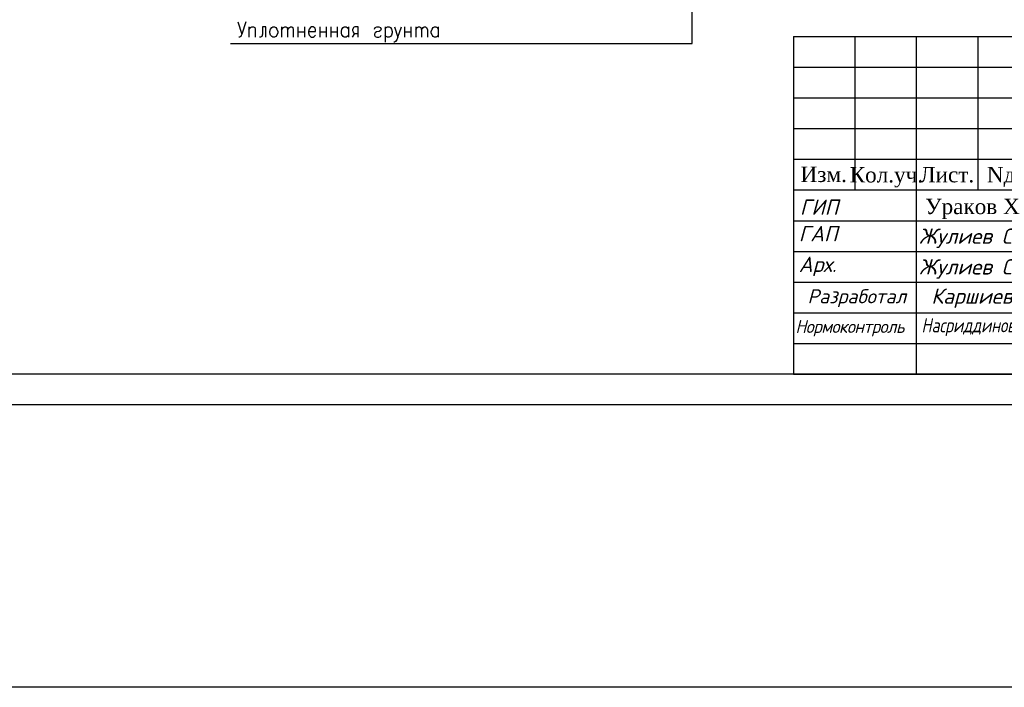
# Model space of a CAD drawing. Extents: x -119078 to 1619993, y 264752 to 340742.
# Tile 145 of 220: x 938743 to 954782, y 292256 to 303134. Entities that reach past the tile are written whole.
import ezdxf
from ezdxf.enums import TextEntityAlignment as Align

# ---------------------------------------------------------------- set-up
doc = ezdxf.new("R2010")
doc.units = 0
doc.header["$MEASUREMENT"] = 0
doc.linetypes.add('CONTI', pattern=[0])
doc.layers.get('0').update_dxf_attribs({"color": 250, "linetype": 'CONTI'})
for name, color, linetype in [('BC-Form$1$SHEET-TEXT', 7, 'Continuous'), ('PDF _Геометрия', 250, 'Continuous'), ('SHTAMP', 250, 'Continuous')]:
    doc.layers.add(name, color=color, linetype=linetype)
doc.layers.add('Графа', color=7, linetype='Continuous', lineweight=30)
doc.layers.add('НАДПИСИ', color=7, linetype='Continuous', lineweight=13)
doc.styles.add('ISO', font='times.ttf')
doc.styles.add('ISOCPEUR', font='isocpeui.ttf')
doc.styles.add('PDF ISOCPEUR Italic', font='isocpeui.ttf')
doc.styles.add('ГОСТ 250', font='isocpeui.ttf', dxfattribs={"height": 250})
doc.styles.add('ГОСТ 350', font='isocpeui.ttf', dxfattribs={"height": 350})

# ---------------------------------------------------------------- blocks, each defined once
blk = doc.blocks.new('A$Cbab827f9')
at = {"layer": 'Графа'}
for p, q in [((-18500, 5500), (0, 5500)), ((-18500, 5500), (0, 5500)), ((-18500, 5500), (-18500, 0)), ((-17500, 5500), (-17500, 3000)), ((-16500, 5500), (-16500, 0)), ((-15500, 5500), (-15500, 3000)), ((-18500, 5000), (-12000, 5000)), ((-18500, 4500), (-12000, 4500)), ((-18500, 4000), (-12000, 4000)), ((-18500, 3500), (-12000, 3500)), ((-18500, 3000), (0, 3000)), ((-18500, 2500), (-12000, 2500)), ((-18500, 2000), (-12000, 2000)), ((-18500, 1500), (-12000, 1500)), ((-18500, 1000), (-12000, 1000)), ((-18500, 500), (-12000, 500)), ((-18500, 0), (0, 0)), ((-18500, 0), (0, 0))]:
    blk.add_line(p, q, dxfattribs=at)
at = {"style": 'ISOCPEUR'}
for s, p in [('ГAП            ', (-18415, 2164)), ('Арх.  ', (-18415, 1664))]:
    blk.add_text(s, height=250, dxfattribs=at).set_placement(p)
at = {"insert": (-18397, 2846, 0), "char_height": 250, "attachment_point": 1, "style": 'ISOCPEUR'}
blk.add_mtext_dynamic_manual_height_columns('ГИП', width=1128.03, gutter_width=1500, heights=[0], dxfattribs=at)
at = {"color": 7, "lineweight": 20, "insert": (-16356, 2857), "char_height": 250, "attachment_point": 1, "style": 'ISO'}
blk.add_mtext_dynamic_manual_height_columns('Ураков Х', width=2171.11, gutter_width=1500, heights=[0], dxfattribs=at)
at = {"insert": (-18469, 881), "char_height": 210, "width": 1971.75, "attachment_point": 1, "style": 'ISOCPEUR'}
blk.add_mtext('{\\W0.95;\\T0.95;Нормоконтроль}', dxfattribs=at)
at = {"color": 3, "lineweight": 30, "insert": (-16415, 911), "char_height": 230, "width": 2499.02, "attachment_point": 1, "style": 'PDF ISOCPEUR Italic'}
blk.add_mtext('\\pt500;{\\W0.8;\\C7;Насриддинов Ф.}', dxfattribs=at)
at = {"layer": 'BC-Form$1$SHEET-TEXT', "width": 12000, "attachment_point": 5, "style": 'ГОСТ 350'}
for s, insert, char_height in [('Разработал', (-17469, 1237), 230), ('Каршиев С.', (-15395, 1237), 250)]:
    blk.add_mtext(s, dxfattribs=dict(at, insert=insert, char_height=char_height))
at = {"layer": 'SHTAMP', "style": 'ГОСТ 250'}
for p in [(-16456, 2123), (-16456, 1623)]:
    blk.add_text('Жулиев С.Б. ', height=250, dxfattribs=at).set_placement(p)
at = {"layer": 'НАДПИСИ', "linetype": 'Continuous', "ltscale": 1000, "style": 'ISO'}
for s, p in [('Изм.', (-18009, 3255)), ('Кол.уч.', (-16988, 3248)), ('Лист.', (-16000, 3250)), ('Nдок.', (-14885, 3250))]:
    blk.add_text(s, height=250, dxfattribs=at).set_placement(p, align=Align.MIDDLE_CENTER)

msp = doc.modelspace()

# ---------------------------------------------------------------- linework, layer by layer
at = {"color": 3}
msp.add_lwpolyline([(1020880.372, 292255.882), (925842.861, 292255.882), (925842.861, 336080.888), (1020880.372, 336080.888)], close=True, dxfattribs=at)
at = {"layer": 'PDF _Геометрия', "lineweight": -3}
msp.add_lwpolyline([(928352.393, 326552.61), (970348.157, 326552.61), (970348.157, 296859.235), (928352.393, 296859.235)], dxfattribs=at)
at = {"layer": 'PDF _Геометрия', "lineweight": 30}
msp.add_lwpolyline([(930350.579, 326053.064), (969848.611, 326053.064), (969848.611, 297358.782), (930350.579, 297358.782)], close=True, dxfattribs=at)
at = {"layer": 'PDF _Геометрия', "color": 7, "lineweight": -3}
for points in [[(942178.821, 302747.956), (949697.418, 302747.956), (949697.418, 309640.002)], [(942297.358, 303099.332), (942360.859, 302896.126)], [(942428.594, 303099.332), (942360.859, 302896.126), (942352.392, 302874.959), (942343.926, 302862.259), (942322.758, 302849.558), (942314.291, 302849.558)], [(942475.162, 303014.663), (942475.162, 302849.558)], [(942475.162, 302968.095), (942504.796, 303006.196), (942525.964, 303014.663), (942551.364, 303014.663), (942572.532, 303006.196), (942580.998, 302980.795), (942580.998, 302849.558)], [(942754.57, 302849.558), (942754.57, 303014.663), (942695.301, 303014.663), (942695.301, 302896.126), (942686.835, 302862.259), (942665.667, 302849.558), (942648.734, 302849.558)], [(943008.576, 303014.663), (943008.576, 302849.558)], [(943008.576, 302968.095), (943038.21, 303006.196), (943059.378, 303014.663), (943076.311, 303014.663), (943097.479, 303006.196), (943105.946, 302968.095), (943105.946, 302849.558)], [(943105.946, 302968.095), (943135.58, 303006.196), (943152.513, 303014.663), (943173.681, 303014.663), (943190.614, 303006.196), (943199.081, 302968.095), (943199.081, 302849.558)], [(943275.283, 303014.663), (943275.283, 302849.558)], [(943381.119, 303014.663), (943381.119, 302849.558)], [(943448.854, 302942.694), (943563.157, 302942.694), (943563.157, 302968.095), (943554.691, 302993.495), (943541.99, 303006.196), (943525.056, 303014.663), (943495.422, 303014.663), (943478.489, 303006.196), (943457.321, 302980.795), (943448.854, 302942.694), (943448.854, 302921.527), (943457.321, 302883.426), (943478.489, 302862.259), (943495.422, 302849.558), (943525.056, 302849.558), (943541.99, 302862.259), (943563.157, 302883.426)], [(943630.893, 303014.663), (943630.893, 302849.558)], [(943732.495, 303014.663), (943732.495, 302849.558)], [(943808.697, 303014.663), (943808.697, 302849.558)], [(943914.533, 303014.663), (943914.533, 302849.558)], [(944096.571, 302883.426), (944075.404, 302862.259), (944058.47, 302849.558), (944028.836, 302849.558), (944011.903, 302862.259), (943999.202, 302874.959), (943990.735, 302883.426), (943982.268, 302921.527), (943982.268, 302942.694), (943990.735, 302980.795), (944011.903, 303006.196), (944028.836, 303014.663), (944058.47, 303014.663), (944075.404, 303006.196), (944096.571, 302980.795)], [(944096.571, 303014.663), (944096.571, 302849.558)], [(944257.442, 302849.558), (944257.442, 303014.663), (944202.407, 303014.663), (944181.24, 303006.196), (944172.773, 302993.495), (944164.306, 302968.095), (944164.306, 302955.395), (944172.773, 302934.227), (944181.24, 302921.527), (944202.407, 302908.827), (944257.442, 302908.827)], [(944524.149, 302980.795), (944532.616, 303006.196), (944562.25, 303014.663), (944591.884, 303014.663), (944621.518, 303006.196), (944629.985, 302980.795), (944621.518, 302955.395), (944600.351, 302942.694), (944553.783, 302934.227), (944532.616, 302921.527), (944524.149, 302896.126), (944524.149, 302883.426), (944532.616, 302862.259), (944562.25, 302849.558), (944591.884, 302849.558), (944621.518, 302862.259), (944629.985, 302883.426)], [(944697.72, 303014.663), (944697.72, 302764.89)], [(944697.72, 302980.795), (944714.654, 303006.196), (944735.821, 303014.663), (944761.222, 303014.663), (944782.389, 303006.196), (944799.323, 302980.795), (944812.023, 302942.694), (944812.023, 302921.527), (944799.323, 302883.426), (944782.389, 302862.259), (944761.222, 302849.558), (944735.821, 302849.558), (944714.654, 302862.259), (944697.72, 302883.426)], [(944850.124, 303014.663), (944905.159, 302849.558), (944964.427, 303014.663)], [(945010.995, 303014.663), (945010.995, 302849.558)], [(945116.831, 303014.663), (945116.831, 302849.558)], [(945193.033, 303014.663), (945193.033, 302849.558)], [(945193.033, 302968.095), (945218.434, 303006.196), (945239.601, 303014.663), (945256.535, 303014.663), (945277.702, 303006.196), (945286.169, 302968.095), (945286.169, 302849.558)], [(945286.169, 302968.095), (945315.803, 303006.196), (945332.737, 303014.663), (945353.904, 303014.663), (945370.838, 303006.196), (945383.538, 302968.095), (945383.538, 302849.558)], [(945561.343, 302883.426), (945544.409, 302862.259), (945523.242, 302849.558), (945497.841, 302849.558), (945476.674, 302862.259), (945468.207, 302874.959), (945459.74, 302883.426), (945447.04, 302921.527), (945447.04, 302942.694), (945459.74, 302980.795), (945476.674, 303006.196), (945497.841, 303014.663), (945523.242, 303014.663), (945544.409, 303006.196), (945561.343, 302980.795)], [(945561.343, 303014.663), (945561.343, 302849.558)], [(943275.283, 302934.227), (943381.119, 302934.227)], [(943630.893, 302934.227), (943732.495, 302934.227)], [(943808.697, 302934.227), (943914.533, 302934.227)], [(944164.306, 302849.558), (944202.407, 302908.827)], [(944905.159, 302849.558), (944888.225, 302802.991), (944867.058, 302777.59), (944850.124, 302764.89), (944837.424, 302764.89)], [(945010.995, 302934.227), (945116.831, 302934.227)]]:
    msp.add_lwpolyline(points, dxfattribs=at)
msp.add_lwpolyline([(942868.873, 303014.663), (942894.273, 303014.663), (942915.441, 303006.196), (942932.374, 302980.795), (942945.075, 302942.694), (942945.075, 302921.527), (942932.374, 302883.426), (942915.441, 302862.259), (942894.273, 302849.558), (942868.873, 302849.558), (942847.705, 302862.259), (942830.772, 302883.426), (942818.071, 302921.527), (942818.071, 302942.694), (942830.772, 302980.795), (942847.705, 303006.196)], close=True, dxfattribs=at)

# ---------------------------------------------------------------- block references
at = {"color": 1, "lineweight": 30}
msp.add_blockref('A$Cbab827f9', (969848.611, 297358.782), dxfattribs=at)

doc.saveas('drawing.dxf')
